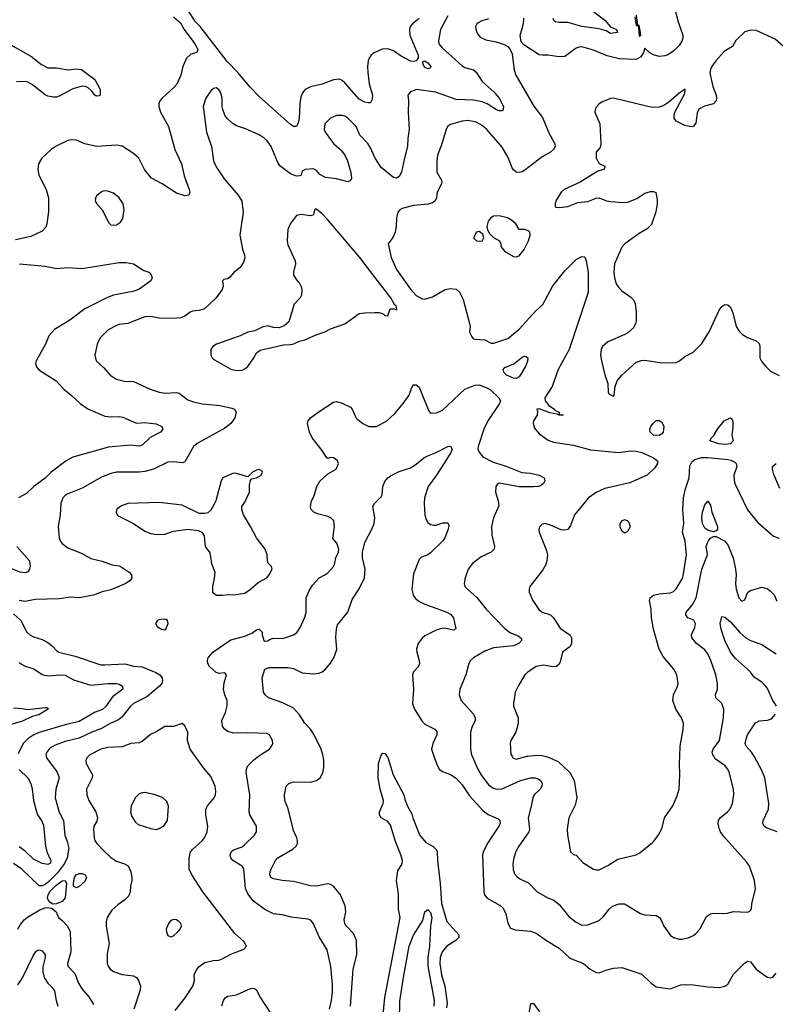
# Model space of a CAD drawing. Header units: inches. Extents: x 1305375 to 1407406, y 744550 to 841633.
# Tile 107 of 256: x 1347513 to 1352804, y 788263 to 795159. Entities that reach past the tile are written whole.
import ezdxf

# ---------------------------------------------------------------- set-up
doc = ezdxf.new("R2010")
doc.units = ezdxf.units.IN
doc.header["$MEASUREMENT"] = 0
for name, color, linetype in [('B3748', 7, 'Continuous'), ('B3749', 7, 'Continuous'), ('B3758', 7, 'Continuous'), ('B3759', 7, 'Continuous')]:
    doc.layers.add(name, color=color, linetype=linetype)

msp = doc.modelspace()

# ---------------------------------------------------------------- linework, layer by layer
at = {"layer": 'B3748', "color": 5}
for points, elevation in [([(1347698.4, 790000), (1347700.3, 789990), (1347775.5, 789890), (1347789.1, 789850), (1347765.4, 789770), (1347761.6, 789710), (1347789.3, 789609.3), (1347820.4, 789550), (1347827.8, 789447.8), (1347844.4, 789404.4), (1347855.8, 789355.8), (1347844.7, 789290), (1347827.6, 789250), (1347777, 789183), (1347716.7, 789123.3), (1347690, 789101.7), (1347670, 789092.4), (1347650, 789093.3), (1347527.4, 789210), (1347470, 789249)], 1140), ([(1347994, 790000), (1347983.1, 789990), (1347974.9, 789970), (1347977.4, 789950), (1348022, 789870), (1348019.7, 789850), (1347981.5, 789770), (1347984, 789730), (1347998, 789690), (1348045.4, 789610), (1348057.3, 789570), (1348053.4, 789546.6), (1348033, 789510), (1348030.5, 789490), (1348034, 789430), (1348039.5, 789410), (1348052, 789390), (1348099.4, 789339.4), (1348151.7, 789291.7), (1348190, 789265.2), (1348246.7, 789246.7), (1348272.3, 789232.3), (1348290, 789191), (1348298.9, 789150), (1348298.3, 789130), (1348287.6, 789090), (1348285.7, 789050), (1348277.3, 789022.7), (1348250, 788994), (1348201, 788959), (1348158.5, 788921.5), (1348124.6, 788870), (1348118.7, 788841.3), (1348119, 788810), (1348139.5, 788690), (1348124.1, 788615.9), (1348126.2, 788550), (1348133.1, 788530), (1348147.4, 788510), (1348170, 788492.2), (1348230, 788471.7), (1348310, 788463.1), (1348330.2, 788450.2), (1348344.9, 788430), (1348357.6, 788390), (1348357, 788363), (1348311.7, 788230)], 1160), ([(1348600.7, 788219.3), (1348670.6, 788309.4), (1348725.1, 788390), (1348736.1, 788430), (1348733.7, 788470), (1348750, 788504.4), (1348770, 788526.7), (1348810, 788555.8), (1348868, 788570), (1348907.6, 788572.4), (1348930, 788580.5), (1348990, 788613.4), (1349082, 788650), (1349102, 788670), (1349083.2, 788703.2), (1349019.3, 788759.3), (1348794.7, 789050), (1348718.9, 789170), (1348700.5, 789210), (1348700.5, 789290), (1348709.7, 789330), (1348725.1, 789350), (1348792.3, 789410), (1348807.1, 789430), (1348826, 789470), (1348829.8, 789510), (1348816, 789590), (1348816.9, 789630), (1348826.8, 789653.2), (1348873.3, 789710), (1348883, 789730), (1348886.5, 789753.5), (1348881.1, 789790), (1348850, 789859.5), (1348799.5, 789919.5), (1348742.2, 790000)], 1160), ([(1349682, 788230), (1349695.4, 788290), (1349702.9, 788350), (1349703.6, 788403.6), (1349691.6, 788528.4), (1349665.1, 788645.1), (1349610, 788735.6), (1349570, 788827.3), (1349551.3, 788851.3), (1349530, 788858.4), (1349413.2, 788873.2), (1349350, 788890.6), (1349290, 788896.1), (1349230, 788926), (1349148, 788988), (1349110, 789037.4), (1349094.2, 789074.2), (1349082, 789210), (1349070, 789230.7), (1349005.7, 789270), (1348990.9, 789290), (1348986.2, 789310), (1348993, 789330), (1349010, 789344.6), (1349070, 789367), (1349090, 789382.8), (1349154.7, 789445.3), (1349171.1, 789470), (1349171.8, 789511.8), (1349124.7, 789590), (1349118.9, 789610), (1349123.1, 789730), (1349097.7, 789890), (1349100.4, 789910), (1349110, 789932.4), (1349150, 789972.2), (1349185.4, 790000)], 1140), ([(1349829.3, 788250.7), (1349848.5, 788510), (1349873.6, 788610), (1349872.2, 788710), (1349850, 788758.9), (1349800.4, 788810), (1349788.7, 788830), (1349785.5, 788854.5), (1349796.1, 788910), (1349792.2, 788952.2), (1349758.5, 789030), (1349710, 789089.7), (1349690, 789101.7), (1349670, 789105.7), (1349590, 789090.8), (1349550, 789092.3), (1349430, 789122.6), (1349350, 789129.7), (1349290, 789142.9), (1349271.9, 789151.9), (1349263.6, 789170), (1349265.6, 789190), (1349274, 789210), (1349304.7, 789270), (1349319.6, 789290), (1349426, 789350), (1349449.6, 789370), (1349458.3, 789390), (1349459.1, 789410), (1349453.7, 789430), (1349430, 789479.3), (1349393.1, 789633.1), (1349369.7, 789690), (1349367.1, 789730), (1349379.7, 789790), (1349398, 789810), (1349430, 789820.2), (1349550, 789819.2), (1349592, 789830), (1349616.9, 789850), (1349635.3, 789884.7), (1349641.8, 789918.2), (1349642.4, 789970), (1349637.7, 790000)], 1120), ([(1347510, 789907.3), (1347569.2, 789850), (1347590.1, 789810.1), (1347600.2, 789770), (1347608.8, 789690), (1347630.1, 789610), (1347636.8, 789590), (1347664.7, 789550), (1347678.3, 789518.3), (1347692.9, 789370), (1347703.2, 789330), (1347730.2, 789270), (1347727.5, 789252.5), (1347710, 789243.1), (1347670, 789248.7), (1347610, 789278.8), (1347550, 789335), (1347510, 789365)], 1120), ([(1347498.9, 788790), (1347517.4, 788822.6), (1347544.9, 788855.1), (1347566.4, 788873.6), (1347654.9, 788925.1), (1347690, 788938.5), (1347710, 788941.3), (1347736.7, 788936.7), (1347767.3, 788910), (1347784.7, 788870), (1347810, 788851), (1347847.2, 788810), (1347866.7, 788770), (1347870.2, 788630), (1347847, 788550), (1347850.4, 788530), (1347898, 788478), (1347925.2, 788410), (1347949.3, 788369.3), (1347996, 788316), (1348030, 788261.6)], 1140), ([(1347500.4, 788399.6), (1347530, 788443.2), (1347610, 788607.2), (1347630, 788638), (1347650, 788644.6), (1347670, 788638), (1347690.7, 788610.7), (1347691.4, 788590), (1347674.7, 788525.3), (1347674.6, 788490), (1347683.4, 788450), (1347708.7, 788410), (1347741.2, 788381.2), (1347757.5, 788357.5), (1347767, 788290), (1347780.2, 788250)], 1120), ([(1348927.3, 788252.7), (1348939.1, 788290), (1348950.8, 788309.2), (1348970, 788319.6), (1349031.3, 788328.7), (1349130, 788373.8), (1349150, 788376.5), (1349170, 788365.5), (1349195, 788315), (1349274, 788194)], 1140)]:
    msp.add_lwpolyline(points, dxfattribs=dict(at, elevation=elevation))
for points, elevation in [([(1348390, 789747), (1348370, 789745.2), (1348350, 789736.7), (1348320.8, 789710), (1348294.2, 789650), (1348289.1, 789609.1), (1348297.7, 789577.7), (1348320.7, 789540.7), (1348342.4, 789522.4), (1348430, 789494.6), (1348470, 789488.4), (1348490, 789493.4), (1348525.1, 789514.9), (1348547, 789550), (1348554, 789650), (1348543.3, 789683.3), (1348511.6, 789711.6), (1348453.5, 789733.5)], 1180), ([(1347910, 789078.9), (1347889.8, 789089.8), (1347888.5, 789111.5), (1347896.3, 789150), (1347909.3, 789170), (1347930, 789179.6), (1347950, 789179.6), (1347970.3, 789170), (1347980.3, 789150), (1347970, 789122.4), (1347930, 789087.4)], 1140), ([(1347744.5, 788964.5), (1347719.8, 788979.8), (1347707.5, 789007.5), (1347712.1, 789030), (1347725.3, 789054.7), (1347765.3, 789094.7), (1347810, 789127.9), (1347831.1, 789131.1), (1347841.3, 789110), (1347830.2, 789009.8), (1347810, 788984.2), (1347770, 788967)], 1140), ([(1348590, 788857), (1348570, 788849.2), (1348554, 788830), (1348539.1, 788790), (1348540.7, 788770), (1348550, 788744.7), (1348570, 788736), (1348590, 788742.8), (1348621.2, 788770), (1348637.2, 788790), (1348645.2, 788810), (1348641.2, 788830), (1348630, 788841.2), (1348610, 788854.5)], 1180)]:
    msp.add_lwpolyline(points, close=True, dxfattribs=dict(at, elevation=elevation))
at = {"layer": 'B3749', "color": 5}
for points, elevation in [([(1350000, 794928.9), (1349990, 794924.4), (1349973.4, 794910), (1349960.6, 794890), (1349953.5, 794870), (1349948.6, 794830), (1349949.3, 794790), (1349960.2, 794710), (1349982.6, 794630), (1349980.9, 794599.1), (1349970, 794577.2), (1349950, 794575.6), (1349930, 794580.4), (1349890, 794602.4), (1349790, 794716.1), (1349770, 794733.3), (1349750, 794742), (1349710, 794737.6), (1349630, 794707.8), (1349550, 794688.7), (1349512.4, 794670), (1349492.7, 794647.3), (1349481.7, 794618.3), (1349473.5, 794570), (1349470, 794464), (1349460.7, 794430), (1349450, 794411.5), (1349430, 794411), (1349410, 794425.2), (1349190, 794619.9), (1349126.3, 794686.3), (1349040.6, 794790), (1348966.6, 794866.6), (1348775.7, 795110), (1348743, 795143), (1348690, 795227.4)], 1120), ([(1348590, 795179.6), (1348637.8, 795137.8), (1348664.8, 795090), (1348739.9, 794990), (1348760.9, 794950), (1348753.7, 794930), (1348710, 794917.2), (1348679.6, 794890), (1348655.8, 794830), (1348641.8, 794770), (1348612.5, 794707.5), (1348594.7, 794685.3), (1348510.2, 794609.8), (1348494, 794590), (1348487.4, 794570), (1348487.6, 794550), (1348499.6, 794510), (1348553.6, 794410), (1348598.5, 794250), (1348645.2, 794150), (1348665.2, 794065.2), (1348699.3, 793970), (1348704, 793950), (1348698, 793930), (1348670, 793926), (1348610, 793944.8), (1348509.4, 794010), (1348436.2, 794050), (1348386.9, 794110), (1348347.8, 794190), (1348310, 794222.4), (1348230, 794274), (1348190, 794279.8), (1348050, 794271.8), (1347970, 794289.8), (1347910, 794314.8), (1347876.8, 794316.8), (1347850, 794312), (1347768, 794272), (1347734, 794250), (1347668.5, 794190), (1347645.3, 794150), (1347640.3, 794110), (1347646.3, 794070), (1347697.7, 793970), (1347714, 793910), (1347714.7, 793814.7), (1347703.7, 793730), (1347694.7, 793705.3), (1347670, 793678.7), (1347590, 793641.3), (1347482.7, 793617.3)], 1120), ([(1347450, 794982.4), (1347590, 794904.4), (1347665.7, 794845.7), (1347710, 794820.7), (1347770, 794822.1), (1347852.1, 794807.9), (1347910, 794815.6), (1347946, 794810), (1348039.1, 794739.1), (1348076.3, 794670), (1348077.3, 794630), (1348070, 794625.1), (1348050, 794623), (1348038, 794630), (1348018.7, 794658.7), (1347990, 794684.1), (1347971.2, 794691.2), (1347950, 794692.2), (1347885.4, 794674.6), (1347790, 794623.1), (1347770, 794616.9), (1347750, 794616.9), (1347710, 794623.1), (1347690, 794631.6), (1347602.6, 794702.6), (1347570, 794720.8), (1347550, 794725.4), (1347490, 794723.4)], 1080), ([(1350000, 794192.8), (1349970, 794260.7), (1349950, 794291.8), (1349894, 794350), (1349867.6, 794410), (1349810, 794469.6), (1349790, 794482.4), (1349770, 794487.6), (1349730, 794487), (1349690, 794469.4), (1349650.5, 794430), (1349645.7, 794390), (1349652.2, 794370), (1349695.8, 794310), (1349712.4, 794290), (1349764.4, 794244.4), (1349789.4, 794209.4), (1349806.9, 794170), (1349830.3, 794089.7), (1349834.9, 794050), (1349828.6, 794031.4), (1349810, 794023), (1349730, 794044.1), (1349654.3, 794054.3), (1349614.5, 794074.5), (1349590, 794103.7), (1349570, 794115.1), (1349511.6, 794108.4), (1349490, 794098), (1349484.7, 794070), (1349474.9, 794065.1), (1349450, 794063.5), (1349410, 794079.1), (1349334.9, 794134.9), (1349319.1, 794159.1), (1349272.5, 794270), (1349244.8, 794310), (1349224.5, 794330), (1349190, 794353.3), (1349094.7, 794394.7), (1349030, 794416), (1349008.4, 794428.4), (1348965.6, 794465.6), (1348949.7, 794490), (1348934, 794530), (1348929.6, 794550), (1348929.5, 794610), (1348919.5, 794650), (1348910, 794665.2), (1348890, 794681.2), (1348870, 794677.2), (1348850, 794661.2), (1348816.4, 794610), (1348796.4, 794550), (1348820.9, 794370), (1348855.3, 794270), (1348869.1, 794170), (1348888.4, 794128.4), (1348945.3, 794045.3), (1349042.4, 793930), (1349068.9, 793888.9), (1349077.4, 793810), (1349054.6, 793650), (1349072.6, 793552.6), (1349086.4, 793510), (1349088.2, 793490), (1349079.9, 793460.1), (1349056.7, 793423.3), (1349012.3, 793387.7), (1348984.5, 793355.5), (1348970, 793344), (1348941, 793339), (1348932, 793330), (1348937.3, 793290), (1348930.8, 793270), (1348887.3, 793210), (1348806.6, 793133.4), (1348770, 793122.6), (1348722.7, 793117.3), (1348706, 793110), (1348670, 793083), (1348638, 793070), (1348590, 793065.3), (1348490, 793068.6), (1348430, 793079.2), (1348390, 793078.5), (1348270, 793031.1), (1348210, 793023.9), (1348190, 793017.3), (1348132.7, 792987.3), (1348075.8, 792930), (1348054.4, 792885.6), (1348039.5, 792810), (1348048, 792770), (1348101.5, 792721.5), (1348145.5, 792670), (1348190, 792641.3), (1348247.5, 792627.5), (1348310, 792623.7), (1348426.8, 792570), (1348490.2, 792550.2), (1348530, 792544), (1348610, 792548.8), (1348630, 792543.7), (1348690, 792497.6), (1348730, 792481.7), (1348790, 792467.7), (1348915.8, 792455.8), (1348998.3, 792438.3), (1349017.3, 792430), (1349027.7, 792410), (1349019.3, 792370), (1348990.4, 792330), (1348950, 792298), (1348755.5, 792190), (1348730.4, 792170), (1348670, 792062), (1348650, 792055.6), (1348590, 792062.6), (1348550, 792058.9), (1348450.6, 792010), (1348390, 791993.6), (1348350, 791989.9), (1348190.8, 791990.8), (1348150, 791980.7), (1348085.7, 791954.3), (1347950, 791878.8), (1347844.5, 791835.5), (1347830, 791827), (1347814.9, 791810), (1347801.3, 791770), (1347797, 791690), (1347782.4, 791610), (1347788.9, 791530), (1347796, 791510), (1347810, 791490.4), (1347850, 791459.6), (1347950, 791419.6), (1348010, 791384.9), (1348090, 791366.4), (1348161.4, 791341.4), (1348210, 791333.4), (1348230, 791323.1), (1348278.8, 791290), (1348294.8, 791270), (1348298.8, 791250), (1348286.8, 791230), (1348254.8, 791210), (1348150, 791165.7), (1348090, 791152.1), (1348030, 791128.3), (1347930, 791109.8), (1347870, 791115.4), (1347790, 791103.9), (1347621.5, 791098.5), (1347550, 791084.7), (1347510, 791091.3)], 1140), ([(1350000, 793355.3), (1349893.6, 793493.6), (1349670, 793755.9), (1349630, 793799.9), (1349590, 793832.8), (1349587, 793833), (1349576.4, 793823.6), (1349570, 793795.3), (1349564.7, 793790), (1349550, 793786), (1349484.6, 793795.4), (1349451.9, 793788.1), (1349408.7, 793731.3), (1349390.5, 793690), (1349386.4, 793610), (1349390, 793582), (1349440.5, 793470), (1349443, 793450), (1349430.6, 793390), (1349430.7, 793370), (1349450, 793336), (1349474, 793310), (1349484, 793290), (1349487.3, 793270), (1349485.5, 793230), (1349476.3, 793210), (1349434.2, 793165.8), (1349397.1, 793042.9), (1349364.5, 793015.5), (1349330, 793001.2), (1349290, 793002.7), (1349250, 793015.1), (1349210, 793006), (1349159.5, 792980.5), (1349110, 792969.5), (1349055.8, 792944.2), (1348890, 792885.6), (1348864.9, 792870), (1348850.5, 792850), (1348850.5, 792810), (1348860.5, 792790), (1348876.2, 792776.2), (1348990, 792712), (1349030, 792701.1), (1349070, 792703.7), (1349090, 792712.7), (1349109.8, 792730.2), (1349151.8, 792790), (1349170, 792826), (1349196.6, 792843.4), (1349359.3, 792880.7), (1349410, 792883), (1349431.7, 792888.3), (1349472.1, 792907.9), (1349510, 792917.3), (1349587.5, 792952.5), (1349650, 792973), (1349690, 792994.4), (1349790, 793028.8), (1349890, 793100.2), (1349930, 793106.9), (1350000, 793108.3)], 1160), ([(1347512, 793450), (1347690, 793432.7), (1347770, 793416.9), (1347850, 793422.8), (1347950, 793416.9), (1348210, 793457.5), (1348258.6, 793458.6), (1348310.7, 793450), (1348383.1, 793403.1), (1348416, 793390), (1348432.8, 793372.8), (1348440.7, 793350), (1348430.7, 793330), (1348347.7, 793270), (1348305.2, 793254.8), (1348170, 793230.6), (1348126.9, 793213.1), (1347970, 793133.8), (1347864.9, 793055.1), (1347756.4, 792990), (1347716.5, 792943.5), (1347694.4, 792885.6), (1347628, 792770), (1347623, 792750), (1347628, 792730), (1347646.1, 792706.1), (1347769, 792629), (1347822, 792570), (1347873.7, 792530), (1347937.1, 792470), (1347990, 792432.7), (1348110, 792381.8), (1348150, 792377.4), (1348210, 792379.8), (1348234, 792374), (1348330, 792333.8), (1348390, 792338.8), (1348468.2, 792328.2), (1348507.3, 792310), (1348514.8, 792290), (1348499.1, 792270), (1348426.5, 792233.5), (1348370, 792178.3), (1348350, 792172.7), (1348290, 792179), (1348134.1, 792165.9), (1347885.3, 792094.7), (1347838.4, 792070), (1347732.9, 791990), (1347691.1, 791948.9), (1347611.2, 791890), (1347559.4, 791840.6), (1347504.4, 791810)], 1120), ([(1349185.4, 790000), (1349204.8, 790015.2), (1349260.9, 790050), (1349281.2, 790078.8), (1349284.5, 790090), (1349282, 790110), (1349262.7, 790150), (1349240.1, 790160.1), (1349110, 790163.9), (1349010, 790161.1), (1348970, 790173.5), (1348946.3, 790190), (1348932.6, 790210), (1348927.3, 790250), (1348953.3, 790306.7), (1348965.8, 790354.2), (1348964.9, 790390), (1348948.7, 790430), (1348939.9, 790470), (1348944.9, 790515.1), (1348960.7, 790570), (1348950, 790583.7), (1348910, 790579.6), (1348887.7, 790587.7), (1348842.7, 790630), (1348829.7, 790649.7), (1348827.8, 790670), (1348832.3, 790690), (1348864.5, 790730), (1348990, 790814.9), (1349090, 790841.6), (1349138.3, 790861.7), (1349170, 790884.7), (1349190, 790891.3), (1349211.3, 790870), (1349211.3, 790850), (1349222, 790810), (1349230, 790806), (1349250, 790807.7), (1349262, 790818), (1349290, 790827), (1349350, 790825.8), (1349369, 790830), (1349429.3, 790850), (1349441.6, 790858.4), (1349455.1, 790870), (1349477.3, 790902.7), (1349510, 790973.4), (1349518.5, 791010), (1349518.4, 791110), (1349540.2, 791159.8), (1349562.6, 791197.4), (1349609.6, 791250), (1349650, 791270.3), (1349670, 791286), (1349710, 791328.7), (1349717.3, 791342.7), (1349726.2, 791390), (1349744, 791430), (1349746.6, 791450), (1349732.7, 791492.7), (1349705.8, 791525.8), (1349716.3, 791610), (1349712, 791650), (1349692, 791670), (1349670, 791680.5), (1349598.5, 791698.5), (1349572.7, 791710), (1349551.8, 791730), (1349548.4, 791750), (1349555.8, 791790), (1349575.5, 791824.5), (1349594.2, 791890), (1349613.3, 791926.7), (1349670, 791979.1), (1349729, 792010), (1349744.5, 792050), (1349738.4, 792070), (1349713.2, 792090), (1349688.2, 792091.8), (1349670, 792086), (1349664, 792090), (1349630, 792142.7), (1349560.5, 792230), (1349542, 792270), (1349528, 792330), (1349533.3, 792350), (1349549.6, 792370), (1349610, 792415.8), (1349710, 792479.1), (1349730, 792484.9), (1349770, 792473), (1349830, 792444.9), (1349841.6, 792430), (1349868.2, 792368.2), (1349915.5, 792330), (1349958, 792310), (1350000, 792310.2)], 1140), ([(1349637.7, 790000), (1349636.1, 790010), (1349622.7, 790050), (1349574.7, 790150), (1349549.8, 790189.8), (1349510, 790231.5), (1349472, 790290), (1349430, 790336.8), (1349355, 790375), (1349255.6, 790410), (1349231.6, 790430), (1349220.7, 790450), (1349209.4, 790550), (1349229.8, 790610.2), (1349257.1, 790622.9), (1349390, 790622.6), (1349430, 790614.6), (1349490, 790584.4), (1349570, 790576.9), (1349610, 790582.6), (1349630, 790590.4), (1349650, 790606.4), (1349688, 790652), (1349712, 790690), (1349732.4, 790747.6), (1349726.4, 790833.6), (1349730.7, 790890), (1349738.7, 790921.3), (1349809.8, 791010), (1349841.4, 791098.6), (1349890, 791173.7), (1349927.5, 791250), (1349931.1, 791310), (1349913.5, 791390), (1349912.2, 791430), (1349930, 791496.9), (1349979.5, 791590), (1349995.4, 791630), (1349998.6, 791670), (1349985.4, 791750), (1349996.2, 791770), (1350000, 791773.7)], 1120), ([(1347492.2, 791470), (1347580.3, 791370), (1347585.8, 791330), (1347581.3, 791310), (1347570, 791291.5), (1347550, 791285.2), (1347514, 791290), (1347350, 791357.2)], 1120), ([(1347470, 790998.8), (1347520.5, 790950), (1347562.6, 790870), (1347583.1, 790850), (1347610, 790836.5), (1347670, 790817.4), (1347710, 790796.9), (1347744.4, 790770), (1347770, 790740.5), (1347786.8, 790730), (1347902.1, 790702.1), (1348081.6, 790641.6), (1348110, 790639.4), (1348250, 790647), (1348312.2, 790632.2), (1348370, 790626.3), (1348466.2, 790586.2), (1348494, 790570), (1348511.4, 790550), (1348513.6, 790530), (1348508.9, 790510), (1348491.8, 790490), (1348402.6, 790417.4), (1348310, 790369.8), (1348287.9, 790350), (1348227.1, 790272.9), (1348205.1, 790254.9), (1348146.3, 790230), (1348085.5, 790194.5), (1348018.9, 790170), (1347930, 790127.3), (1347830, 790104.3), (1347761.2, 790078.8), (1347724.2, 790055.8), (1347702.6, 790030), (1347696.5, 790010), (1347698.4, 790000)], 1140), ([(1347510, 790655.9), (1347530, 790642.2), (1347550, 790631.3), (1347612.8, 790612.8), (1347670, 790573.2), (1347687.3, 790567.3), (1347724, 790564), (1347790, 790570.6), (1347830, 790568), (1347890, 790535.7), (1348010, 790498.9), (1348130, 790509.6), (1348189.5, 790509.5), (1348210, 790505.6), (1348233.4, 790490), (1348234, 790470), (1348162.6, 790417.4), (1348113.7, 790346.3), (1348092, 790328), (1348041.6, 790310), (1347930, 790244.5), (1347830, 790220.6), (1347650, 790166.2), (1347610.8, 790149.2), (1347570, 790123.2), (1347537.4, 790090), (1347502.4, 790017.6)], 1120), ([(1347470, 790340.1), (1347530, 790335.6), (1347570, 790327.2), (1347690, 790342.2), (1347702, 790342), (1347710, 790336), (1347711.1, 790330), (1347647.6, 790290), (1347600.9, 790279.1), (1347533.3, 790246.7), (1347410, 790211.1)], 1080), ([(1348742.2, 790000), (1348706.6, 790050), (1348687.8, 790110), (1348689.5, 790170), (1348670, 790214), (1348650, 790229.2), (1348590.3, 790209.7), (1348530, 790209.6), (1348469.2, 790170.8), (1348428.4, 790151.6), (1348370, 790104.7), (1348350, 790093.7), (1348290, 790089.8), (1348230, 790067.1), (1348130, 790061.6), (1348081.6, 790050), (1348004.9, 790010), (1347994, 790000)], 1160)]:
    msp.add_lwpolyline(points, dxfattribs=dict(at, elevation=elevation))
for points, elevation in [([(1348110, 793960.9), (1348090, 793956), (1348052.7, 793927.3), (1348044, 793910), (1348042, 793890), (1348053, 793870), (1348090, 793827.7), (1348136.2, 793736.2), (1348150, 793723), (1348170, 793719.1), (1348190, 793723), (1348218.3, 793741.7), (1348234.3, 793765.7), (1348244.7, 793830), (1348236.3, 793870), (1348210, 793912), (1348170, 793944.5), (1348130, 793958)], 1140), ([(1349190, 792008.7), (1349170, 792004), (1349142, 791990), (1349110, 791958), (1349030, 791981.1), (1349010, 791981.7), (1348936.3, 791950), (1348922.6, 791930), (1348885.7, 791790), (1348875.1, 791764.9), (1348850, 791724.5), (1348830, 791705.1), (1348810, 791699.5), (1348770, 791700.9), (1348650, 791758.9), (1348490, 791777.2), (1348270, 791771.1), (1348225.4, 791754.6), (1348194, 791730), (1348187.3, 791710), (1348194.8, 791690), (1348203.4, 791683.4), (1348310.3, 791630.3), (1348390, 791577.1), (1348430, 791559.3), (1348470, 791553), (1348530, 791554.8), (1348590, 791576), (1348690.4, 791590.4), (1348761.6, 791581.6), (1348788.5, 791568.5), (1348803.7, 791543.7), (1348810.8, 791470), (1348844.9, 791424.9), (1348855.5, 791350), (1348879.3, 791290), (1348875.6, 791244.4), (1348863, 791190), (1348862.8, 791150), (1348890, 791127.3), (1348930, 791127.7), (1348970, 791132.7), (1349010, 791130.5), (1349090, 791141.7), (1349130, 791169.4), (1349183.6, 791216.4), (1349242.4, 791250), (1349260.3, 791270), (1349279.7, 791310), (1349277, 791330), (1349253.1, 791353.1), (1349247.1, 791367.1), (1349245.1, 791410), (1349231.3, 791450), (1349170, 791529.2), (1349129.6, 791610), (1349079.3, 791690), (1349068.7, 791730), (1349068.7, 791750), (1349090, 791778.8), (1349120.7, 791850), (1349121.5, 791898.5), (1349128.4, 791931.6), (1349136.4, 791943.6), (1349170, 791951.3), (1349204, 791970), (1349211.8, 791990), (1349210, 791998)], 1160), ([(1348519.3, 790959.3), (1348490, 790956), (1348478, 790950), (1348462.8, 790930), (1348476, 790910), (1348504.7, 790890), (1348530, 790886.8), (1348535.3, 790890), (1348553.2, 790930), (1348548, 790950), (1348537.2, 790957.2)], 1160)]:
    msp.add_lwpolyline(points, close=True, dxfattribs=dict(at, elevation=elevation))
at = {"layer": 'B3758', "color": 5}
for points, elevation in [([(1350045.6, 788070), (1350070.4, 788310), (1350175.9, 788870), (1350165.3, 788930), (1350166.3, 789033.7), (1350151.2, 789130), (1350161.4, 789198.6), (1350190, 789247.7), (1350192.9, 789270), (1350182.5, 789310), (1350143.9, 789403.9), (1350110, 789517.2), (1350090, 789543.4), (1350043.6, 789570), (1350031.2, 789590), (1350031, 789610), (1350058.5, 789670), (1350059.1, 789690), (1350036.8, 789770), (1350023.5, 789850), (1350024.5, 789950), (1350042.2, 790000)], 1080), ([(1350083.4, 790000), (1350090, 789990.7), (1350128.5, 789870), (1350203.1, 789730), (1350210, 789698), (1350230, 789646.8), (1350258, 789598), (1350264.6, 789570), (1350311.7, 789450), (1350356.4, 789396.4), (1350407.4, 789367.4), (1350430, 789348), (1350436.5, 789330), (1350437.2, 789270), (1350457.3, 789110), (1350465.4, 788970), (1350502.5, 788842.5), (1350586.7, 788750), (1350587.7, 788730), (1350566.3, 788710), (1350504.3, 788670), (1350470, 788630.8), (1350455.8, 788590), (1350454.1, 788550), (1350467, 788470), (1350489.6, 788390), (1350505.6, 788270), (1350501.1, 788238.9)], 1080), ([(1350413.4, 790000), (1350430.3, 789950), (1350450.2, 789910.2), (1350472.8, 789892.8), (1350530, 789873.1), (1350570, 789847.6), (1350610, 789801.2), (1350662, 789722), (1350758.6, 789618.6), (1350793.1, 789593.1), (1350862.7, 789562.7), (1350874, 789550), (1350876.2, 789530), (1350868.4, 789510), (1350790, 789392.8), (1350758.8, 789330), (1350753.2, 789310), (1350761.6, 789050), (1350766.2, 789030), (1350786.8, 789006.8), (1350876, 788956), (1350897.1, 788937.1), (1350916.7, 788896.7), (1350931.1, 788831.1), (1350950, 788797.1), (1350983.6, 788783.6), (1351090, 788774.7), (1351130, 788760.8), (1351202, 788710), (1351290, 788656.1), (1351365.5, 788585.5), (1351461, 788550), (1351508.3, 788508.3), (1351550, 788486), (1351570, 788482.4), (1351617.6, 788502.4), (1351670, 788517.2), (1351730, 788520.7), (1351870, 788473.4), (1351933.4, 788410), (1351970, 788386.5), (1352067.8, 788372.2), (1352141.5, 788398.5), (1352177.6, 788402.4), (1352230, 788400.3), (1352330, 788384.4), (1352410, 788380.3), (1352449.7, 788390.3), (1352470, 788404.9), (1352510, 788473), (1352585.1, 788550), (1352610, 788564.9), (1352630, 788561.3), (1352669.2, 788509.2), (1352730, 788463.7), (1352750, 788452.2), (1352770, 788448.4), (1352786.3, 788453.7), (1352810, 788482)], 1120), ([(1350681.8, 790000), (1350721.3, 789910), (1350746.6, 789866.6), (1350798, 789798), (1350830, 789776), (1350850.3, 789770.3), (1350890, 789772.6), (1351018.7, 789830), (1351090.1, 789850.1), (1351121, 789850), (1351142.1, 789842.1), (1351158.9, 789830), (1351170.2, 789810), (1351167.9, 789790), (1351156.9, 789770), (1351115.3, 789730), (1351104.6, 789710), (1351094.9, 789650), (1351072.3, 789570), (1351082.3, 789490), (1351078.9, 789470), (1351007.9, 789370), (1350987.8, 789332.2), (1350972.4, 789290), (1350966, 789250), (1350967.8, 789207.8), (1350977.2, 789177.2), (1350995.8, 789155.8), (1351019.6, 789139.6), (1351074.7, 789114.7), (1351137, 789050), (1351210, 789009.2), (1351253.5, 788993.5), (1351290, 788961.6), (1351358.8, 788878.8), (1351410, 788839.5), (1351450, 788818), (1351490, 788820.2), (1351570, 788849.1), (1351601, 788879), (1351639.7, 788930), (1351662.9, 788950), (1351710, 788967), (1351746.9, 788966.9), (1351858.9, 788898.9), (1351890, 788890.3), (1351970, 788886), (1351992.4, 788870), (1352007.7, 788847.7), (1352023.1, 788810), (1352070, 788744.9), (1352090.3, 788730.3), (1352130, 788719.5), (1352150, 788718.7), (1352192.5, 788727.5), (1352230, 788744.9), (1352250, 788760.4), (1352275.6, 788790), (1352322.9, 788877.1), (1352350, 788897.6), (1352370, 788902), (1352460.2, 788899.8), (1352510, 788913.4), (1352610, 788908), (1352624.5, 788915.5), (1352636, 788930), (1352639.5, 788970), (1352664.5, 789070), (1352657.6, 789130), (1352622, 789230), (1352600.8, 789260.8), (1352440.6, 789440.6), (1352420.5, 789470), (1352410, 789495.3), (1352404.2, 789530), (1352405.6, 789550), (1352418, 789570), (1352469.5, 789610), (1352488.3, 789631.7), (1352504.2, 789670), (1352514, 789730), (1352511.1, 789770), (1352481.1, 789890), (1352471.1, 789910), (1352452.6, 789932.6), (1352383.2, 789983.2), (1352372.2, 790000)], 1140), ([(1350960.4, 790000), (1350966.8, 789990), (1350990, 789980.4), (1351064.9, 790000)], 1160), ([(1351189.9, 790000), (1351214, 789994), (1351282.9, 789962.9), (1351365.4, 789885.4), (1351394.6, 789830), (1351412.7, 789710), (1351403.1, 789656.9), (1351357.6, 789570), (1351346.7, 789490), (1351348.5, 789450), (1351370, 789332), (1351390, 789313.4), (1351410, 789308), (1351455.8, 789255.8), (1351530, 789210.6), (1351550, 789204.9), (1351570, 789205.5), (1351630, 789234.4), (1351700.4, 789279.6), (1351830, 789310.6), (1351855.1, 789324.9), (1351943.3, 789396.7), (1351963.3, 789416.7), (1351986, 789450), (1352010, 789492), (1352026.6, 789570), (1352086.6, 789653.4), (1352117.2, 789722.8), (1352129.5, 789770), (1352135.6, 789870), (1352133, 789950), (1352134.8, 790000)], 1160), ([(1352816.2, 789470), (1352738.8, 789498.8), (1352724.4, 789510), (1352720, 789520), (1352716.8, 789530), (1352719.4, 789550), (1352755, 789630), (1352758.2, 789670), (1352729.2, 789849.2), (1352710, 789901.6), (1352657.1, 789997.1), (1352655.3, 790000)], 1120), ([(1350171, 788149), (1350175.4, 788284.6), (1350199.3, 788450), (1350240.2, 788670), (1350270, 788746.7), (1350334.5, 788850), (1350350, 788910.8), (1350370, 788926), (1350390, 788906.4), (1350397.4, 788870), (1350389.3, 788810), (1350381.9, 788670), (1350370.1, 788589.9), (1350371.3, 788531.3), (1350414.5, 788290), (1350411.4, 788250)], 1060), ([(1351078.2, 788190), (1351091.9, 788268.1), (1351110, 788268.5), (1351152.9, 788210)], 1080)]:
    msp.add_lwpolyline(points, dxfattribs=dict(at, elevation=elevation))
at = {"layer": 'B3759', "color": 5}
for points, elevation in [([(1352043, 795450), (1352123.9, 795143.9), (1352156.8, 795050), (1352157.1, 795030), (1352150, 795007.7), (1352130, 794978.8), (1352090, 794937.7), (1352050, 794911.6), (1352030, 794905.2), (1351990, 794902), (1351950, 794911.7), (1351926, 794926), (1351890, 794959.3), (1351881.2, 794930), (1351861.7, 794898.3), (1351830, 794878.8), (1351710, 794884.5), (1351625.5, 794905.5), (1351530, 794946), (1351450, 794967.6), (1351430, 794966.2), (1351410, 794958.2), (1351330, 794901.7), (1351290, 794899.4), (1351210.3, 794909.7), (1351170, 794909.6), (1351150, 794912), (1351041.7, 794981.7), (1351023.8, 795003.8), (1351016.3, 795050), (1351036.9, 795110), (1351042.6, 795150), (1351042.4, 795170)], 1160), ([(1351459.5, 795270), (1351610, 795154.3), (1351648.5, 795108.5), (1351690.7, 795090), (1351698, 795070), (1351650, 795060.9), (1351620.1, 795080.1), (1351570, 795094.4), (1351449.2, 795110.8), (1351350, 795138), (1351290, 795139.3), (1351264.7, 795144.7), (1351253.3, 795153.3), (1351247, 795167)], 1140), ([(1350510, 795186.2), (1350458.6, 795090), (1350444.5, 795010), (1350448.3, 794990), (1350470, 794962.6), (1350610, 794836.1), (1350630, 794824.4), (1350690, 794807.6), (1350710, 794790.3), (1350750, 794725.5), (1350834.3, 794650), (1350869.1, 794610), (1350899.5, 794550), (1350899.1, 794530), (1350890, 794520.9), (1350870, 794521.3), (1350852.3, 794527.7), (1350786, 794570), (1350750, 794584.1), (1350690, 794595.8), (1350570, 794599.9), (1350424, 794650), (1350290.4, 794669.6), (1350250, 794654.5), (1350230.5, 794629.5), (1350236, 794590), (1350232.6, 794510), (1350239.2, 794390), (1350230.2, 794330), (1350228.1, 794270), (1350206.7, 794190), (1350187.2, 794090), (1350170, 794059.6), (1350150, 794049.8), (1350130, 794053.7), (1350043.6, 794123.6), (1350001.2, 794190), (1350000, 794192.8)], 1140), ([(1350310, 795166.8), (1350262.3, 795130), (1350247.3, 795110), (1350241.8, 795090), (1350245, 795050), (1350304, 794910), (1350303.7, 794890), (1350288.3, 794871.7), (1350273.5, 794866.5), (1350250, 794867.9), (1350183.4, 794903.4), (1350130, 794940.6), (1350090, 794953.9), (1350050, 794951.3), (1350000, 794928.9)], 1120), ([(1350794.2, 795165.8), (1350748.8, 795151.2), (1350722.8, 795137.2), (1350713.4, 795130), (1350704.4, 795110), (1350706.7, 795090), (1350719.4, 795059.4), (1350737.5, 795037.5), (1350777.1, 795017.1), (1350850, 795004.4), (1350905.7, 794985.7), (1350930.4, 794970.4), (1350948, 794950), (1350960.4, 794920.4), (1350975.1, 794804.9), (1350986.5, 794770), (1351113.4, 794553.4), (1351173.5, 794473.5), (1351214.3, 794370), (1351259.5, 794290), (1351261.3, 794270), (1351250.4, 794250), (1351228.4, 794230), (1351170, 794197.2), (1351050, 794105.1), (1351030, 794092.8), (1351010, 794088.2), (1350990, 794091.3), (1350970, 794108), (1350961.5, 794121.5), (1350933, 794193), (1350890, 794265.7), (1350782.6, 794390), (1350750, 794418.3), (1350710, 794442), (1350650, 794453.3), (1350610, 794448.5), (1350530, 794425.6), (1350508, 794410), (1350498, 794390), (1350463.8, 794276.2), (1350437.7, 794210), (1350432.5, 794167.5), (1350434.4, 794090), (1350467.6, 794030), (1350467.4, 794010), (1350435.5, 793950), (1350430.7, 793910), (1350422.8, 793890), (1350403.1, 793876.9), (1350373.1, 793866.9), (1350270, 793856.9), (1350190, 793835.6), (1350173.7, 793826.3), (1350160.5, 793810), (1350150.4, 793770), (1350148.9, 793710), (1350142, 793670), (1350126.6, 793633.4), (1350092.4, 793590), (1350113.5, 793493.5), (1350151.1, 793410), (1350250, 793272.5), (1350290, 793228.2), (1350330, 793202.8), (1350350, 793201.1), (1350403.1, 793216.9), (1350491.1, 793268.9), (1350530, 793276.4), (1350570, 793270.4), (1350592.4, 793250), (1350618.2, 793198.2), (1350663.1, 793030), (1350666.4, 793010), (1350662.8, 792970), (1350678, 792938), (1350687.1, 792927.1), (1350700.5, 792920.5), (1350770, 792916.4), (1350813, 792893), (1350833.7, 792893.7), (1350930, 792926.7), (1351010, 792990.3), (1351123.5, 793116.5), (1351175, 793165), (1351245.6, 793294.4), (1351330, 793400.4), (1351410, 793479.3), (1351450, 793500.5), (1351470, 793497.3), (1351480.3, 793470), (1351492.1, 793390), (1351492.7, 793247.3), (1351359.5, 792850), (1351282.7, 792710), (1351241.3, 792590), (1351188.8, 792510), (1351191.8, 792490), (1351217.2, 792457.2), (1351257.1, 792430), (1351262, 792422), (1351290.5, 792410), (1351291.1, 792391.1), (1351305.6, 792394.4), (1351318, 792390), (1351289.6, 792389.6), (1351277.2, 792397.2), (1351225.8, 792405.8), (1351150, 792432.3), (1351134, 792430), (1351138, 792418), (1351136, 792390), (1351110.6, 792350), (1351108.2, 792331.8), (1351117.5, 792297.5), (1351150, 792258.8), (1351213.3, 792213.3), (1351250, 792199.5), (1351390, 792178), (1351510, 792147.4), (1351708.2, 792128.2), (1351790, 792139.7), (1351830, 792136.6), (1351870, 792126.7), (1351910.3, 792110), (1351950.4, 792090), (1351978.4, 792070), (1351979.3, 792050), (1351959.6, 792020.4), (1351907.3, 791970), (1351785.2, 791914.8), (1351610, 791876.2), (1351550, 791847.2), (1351495.2, 791810), (1351398.3, 791690), (1351370, 791617.2), (1351350, 791589.5), (1351330, 791582.9), (1351304.9, 791584.9), (1351230, 791619.6), (1351190.7, 791629.3), (1351170, 791625.2), (1351154.8, 791610), (1351147.3, 791590), (1351150.7, 791570), (1351201.7, 791441.7), (1351208.4, 791410), (1351204.9, 791370), (1351196.7, 791343.3), (1351175.1, 791304.9), (1351085.5, 791190), (1351079.1, 791170), (1351080.5, 791150), (1351106, 791090), (1351146.9, 791026.9), (1351170, 791008.7), (1351230.4, 790990), (1351250, 790970.4), (1351297.3, 790897.3), (1351368.2, 790848.2), (1351377.3, 790830), (1351377.3, 790790), (1351367, 790770), (1351314.3, 790730), (1351297.8, 790662.2), (1351290, 790646), (1351272.4, 790630), (1351245.9, 790625.9), (1351182.7, 790637.3), (1351130, 790627.8), (1351070.6, 790590), (1351050.5, 790570), (1351004.4, 790495.6), (1350981.3, 790450), (1350970.4, 790370), (1350970.4, 790350), (1351002.6, 790270), (1351004.2, 790230), (1350987, 790170), (1350952.4, 790110), (1350947.3, 790092.7), (1350952.4, 790012.4), (1350960.4, 790000)], 1160), ([(1351819, 795179), (1351830, 795118.8), (1351839.8, 795119.8), (1351844.5, 795104.5), (1351850, 795044.4), (1351861.2, 795050), (1351858.9, 795070), (1351850, 795119), (1351840.2, 795120.2), (1351831.6, 795190)], 1160), ([(1352861.1, 794970), (1352803.3, 795023.3), (1352670, 795082), (1352630, 795086), (1352590, 795074.6), (1352527.5, 795012.5), (1352503.9, 794970), (1352445.2, 794934.8), (1352386.8, 794870), (1352358.6, 794830), (1352348.9, 794810), (1352345.1, 794785.1), (1352366.3, 794690), (1352388.9, 794630), (1352392.9, 794610), (1352390.3, 794590), (1352371.3, 794568.7), (1352307, 794553), (1352269, 794531), (1352257, 794503), (1352246.6, 794433.4), (1352228.9, 794411.1), (1352210, 794408.5), (1352170, 794417.3), (1352110, 794448.5), (1352095.3, 794470), (1352094.4, 794490), (1352099.4, 794510), (1352170, 794642), (1352173.1, 794673.1), (1352130, 794643.5), (1352059.2, 794580.8), (1352022.3, 794557.7), (1351990, 794546.9), (1351950, 794544.1), (1351910.9, 794550.9), (1351670, 794608.7), (1351650, 794606.9), (1351590, 794582), (1351570, 794569.8), (1351551.4, 794548.6), (1351542, 794530), (1351539.3, 794510), (1351574.7, 794430), (1351582.8, 794290), (1351576.3, 794263.7), (1351549.1, 794230), (1351548.9, 794188.9), (1351570, 794152), (1351610, 794134), (1351610, 794126), (1351602, 794110), (1351561.1, 794098.9), (1351438.3, 794021.7), (1351326, 793970), (1351304, 793950), (1351266.8, 793890), (1351261, 793870), (1351262, 793850), (1351270, 793844.7), (1351290, 793842.8), (1351350, 793851), (1351421.6, 793878.4), (1351490, 793886), (1351550, 793907.7), (1351570, 793910.7), (1351622, 793890), (1351650, 793884.9), (1351738.3, 793878.3), (1351770, 793880.3), (1351834, 793906), (1351890, 793944), (1351930, 793954.9), (1351950, 793955.5), (1351967.9, 793947.9), (1351976.2, 793896.2), (1351976.5, 793870), (1351967.1, 793812.9), (1351936.5, 793723.5), (1351906.1, 793693.9), (1351850, 793661.1), (1351750, 793589.6), (1351730, 793566.6), (1351676.9, 793450), (1351672.1, 793390), (1351676.5, 793350), (1351689.2, 793310), (1351704.8, 793284.8), (1351730, 793259.1), (1351790, 793217.4), (1351810, 793197.1), (1351821.5, 793170), (1351830.1, 793109.9), (1351829.1, 793050), (1351825.2, 793030), (1351810, 792999.6), (1351770, 792965.1), (1351750, 792953.6), (1351630, 792903.6), (1351593, 792870), (1351583.8, 792850), (1351580.5, 792810), (1351586, 792770), (1351610, 792672), (1351631.3, 792610), (1351634, 792550), (1351638, 792538), (1351670, 792522), (1351675.3, 792530), (1351682, 792590), (1351697.2, 792630), (1351729.7, 792670.3), (1351830, 792761.3), (1351867.2, 792772.8), (1351890, 792774.6), (1352010, 792756), (1352110, 792758.4), (1352133.2, 792770), (1352170, 792798.8), (1352229.5, 792830.5), (1352289.5, 792890), (1352342.6, 792977.4), (1352410, 793124), (1352430, 793150.6), (1352450, 793164), (1352470, 793162.8), (1352490, 793144.7), (1352506.4, 793106.4), (1352530.4, 793010), (1352550, 792977.3), (1352574.2, 792954.2), (1352610, 792933.4), (1352670.5, 792910.5), (1352690.6, 792890.6), (1352694.8, 792870), (1352696.3, 792790), (1352710, 792762.8), (1352737.3, 792730), (1352770, 792697.3), (1352830, 792667.3)], 1180), ([(1350000, 793108.3), (1350028.9, 793108.9), (1350057.6, 793097.6), (1350070, 793087.7), (1350090, 793084.7), (1350107.2, 793132.8), (1350133.7, 793133.7), (1350153.6, 793126.4), (1350151.9, 793150), (1350140.4, 793160.4), (1350111.7, 793210), (1350000, 793355.3)], 1160), ([(1350000, 792310.2), (1350010, 792310.3), (1350084.5, 792350), (1350138.6, 792401.4), (1350197.6, 792470), (1350240.9, 792530), (1350257.5, 792582.5), (1350270, 792601), (1350290, 792601), (1350310, 792584.7), (1350377.6, 792417.6), (1350390, 792403), (1350430, 792404.9), (1350470, 792422.6), (1350630, 792570.2), (1350700.3, 792599.7), (1350730, 792600.6), (1350795.7, 792575.7), (1350810, 792567.2), (1350868.3, 792510), (1350879, 792490), (1350873.4, 792470), (1350791.3, 792350), (1350761.8, 792290), (1350722, 792170), (1350720.8, 792150), (1350729.2, 792129.2), (1350756.7, 792096.7), (1350823.1, 792063.1), (1350922.8, 792030), (1351028.1, 791988.1), (1351090, 791982), (1351150.8, 791970), (1351184, 791950), (1351190.6, 791930), (1351180.5, 791910), (1351162.7, 791897.3), (1351144.7, 791890), (1351113.5, 791886.5), (1351010, 791887.9), (1350870, 791912.3), (1350856, 791904), (1350847.8, 791890), (1350845.3, 791850), (1350863.8, 791790), (1350867, 791753), (1350830.2, 791670), (1350817.4, 791610), (1350818.3, 791550), (1350838.4, 791470), (1350834.9, 791450), (1350813.4, 791430), (1350744, 791396), (1350683, 791350), (1350652.4, 791310), (1350632.4, 791250), (1350626, 791210), (1350630.6, 791190), (1350647.7, 791170), (1350712.8, 791112.8), (1350778.7, 791030), (1350910, 790894), (1350950, 790863.6), (1351003.6, 790843.6), (1351026, 790826), (1351026.4, 790810), (1351006.7, 790790), (1350970, 790772.7), (1350830, 790760.3), (1350770, 790736.4), (1350690.4, 790690), (1350670.4, 790670), (1350658.4, 790650), (1350637, 790570), (1350594.4, 790470), (1350590.4, 790430), (1350604.9, 790390), (1350690, 790295.8), (1350702.6, 790270), (1350702, 790250), (1350678.3, 790201.7), (1350670.3, 790170), (1350668.7, 790050), (1350677.4, 790010), (1350681.8, 790000)], 1140), ([(1350000, 791773.7), (1350043.9, 791816.1), (1350049.7, 791830.3), (1350055.8, 791890), (1350070, 791923.7), (1350089.4, 791950.6), (1350110, 791963.6), (1350170, 791994.9), (1350250, 792019.1), (1350290, 792044.9), (1350343.7, 792090), (1350370, 792104.9), (1350430, 792127.6), (1350510, 792169.1), (1350530, 792172.6), (1350541.2, 792150), (1350530, 792122.6), (1350430.1, 791969.9), (1350372, 791890), (1350348, 791810), (1350344.4, 791770), (1350349.1, 791689.1), (1350358, 791658), (1350370, 791638), (1350390, 791622.4), (1350410, 791617.6), (1350430, 791619.5), (1350474.6, 791634.6), (1350510, 791634), (1350517.5, 791617.5), (1350513, 791590), (1350490.4, 791530), (1350476.4, 791510), (1350390, 791424), (1350370, 791409.8), (1350326.5, 791393.5), (1350310, 791378.4), (1350270, 791277.2), (1350258, 791170), (1350268.8, 791128.8), (1350285, 791105), (1350306.7, 791086.7), (1350350, 791064.3), (1350502.8, 791010), (1350530, 790996.4), (1350550.3, 790970), (1350567.3, 790892.7), (1350550, 790882.4), (1350495.8, 790895.8), (1350476.4, 790896.4), (1350430, 790884.2), (1350350, 790844.2), (1350330, 790826.9), (1350302.7, 790790), (1350291.9, 790751.9), (1350292.7, 790730), (1350310.3, 790670), (1350311.8, 790650), (1350304.4, 790630), (1350269.2, 790590.8), (1350263.6, 790570), (1350271.3, 790470), (1350262.4, 790370), (1350276.5, 790330), (1350327.8, 790247.8), (1350350, 790225.8), (1350418.4, 790190), (1350432.6, 790172.6), (1350433, 790150), (1350405.2, 790090), (1350396.5, 790050), (1350413.4, 790000)], 1120), ([(1352134.8, 790000), (1352137.4, 790070), (1352158.7, 790190), (1352159.6, 790230), (1352147, 790270), (1352106, 790330), (1352085.1, 790390), (1352089.7, 790430), (1352117, 790483), (1352123, 790510), (1352114.7, 790570), (1352093.6, 790610), (1352018.8, 790698.8), (1351991.1, 790750), (1351951.1, 790890), (1351936, 790970), (1351934.8, 791030), (1351923.1, 791090), (1351928.5, 791110), (1351951.3, 791128.7), (1351990, 791138.5), (1352070, 791144.4), (1352090, 791154), (1352110, 791173), (1352157.2, 791250), (1352181.4, 791410), (1352173.3, 791506.7), (1352152.7, 791570), (1352162.8, 791630), (1352155.9, 791730), (1352159.8, 791810), (1352172.8, 791867.2), (1352201.2, 791950), (1352206.2, 792033.8), (1352218.2, 792061.8), (1352240.3, 792079.7), (1352287.4, 792092.6), (1352330, 792093.1), (1352470, 792078.3), (1352493.3, 792073.3), (1352519.2, 792059.2), (1352529.2, 792050), (1352534.9, 792030), (1352513.4, 791970), (1352514.9, 791934.9), (1352521.3, 791910), (1352610, 791726.8), (1352679.9, 791639.9), (1352790, 791542.8), (1352830, 791526.8)], 1160), ([(1352835.1, 791875.1), (1352794.3, 791974.3), (1352784.7, 792010), (1352784.2, 792030), (1352809.1, 792050.9)], 1160), ([(1352372.2, 790000), (1352365.7, 790010), (1352362.2, 790030), (1352367.4, 790050), (1352412.9, 790110), (1352440.9, 790270), (1352442.7, 790330), (1352428.3, 790370), (1352388.2, 790410), (1352384, 790430), (1352397.7, 790470), (1352397.7, 790510), (1352386, 790570), (1352351.8, 790670), (1352330, 790716.9), (1352310, 790745.1), (1352252.3, 790790), (1352219.1, 790830), (1352216.9, 790850), (1352239.1, 790900.9), (1352244.4, 790930), (1352232.9, 790952.9), (1352190, 790969.8), (1352176.4, 790990), (1352179.8, 791010), (1352221.8, 791058.2), (1352248.8, 791110), (1352288.3, 791311.7), (1352329.3, 791410), (1352319.9, 791470), (1352332.4, 791507.6), (1352350, 791527.3), (1352370, 791540.3), (1352390, 791538.4), (1352448.2, 791508.2), (1352470, 791482), (1352508.2, 791390), (1352525.4, 791310), (1352530.2, 791270), (1352526, 791210), (1352530.5, 791170), (1352548.4, 791110), (1352570, 791086.8), (1352590, 791096), (1352611.7, 791148.3), (1352630, 791162), (1352710, 791184), (1352746, 791174), (1352770, 791157.3), (1352794.9, 791130), (1352813.7, 791086.3)], 1140), ([(1352811.9, 790350), (1352780.5, 790400.5), (1352752.1, 790470), (1352738.1, 790490), (1352710, 790520.2), (1352654.5, 790554.5), (1352629.8, 790590), (1352609.8, 790610), (1352524.2, 790684.2), (1352490.6, 790730), (1352449.9, 790809.9), (1352423.9, 790890), (1352417.7, 790930), (1352430, 790978), (1352450, 790974.4), (1352490, 790942.8), (1352553.4, 790870), (1352596.9, 790830), (1352630, 790810.9), (1352710, 790781.8), (1352810, 790716.9)], 1120), ([(1352655.3, 790000), (1352636.3, 790030), (1352599.7, 790070), (1352592.6, 790090), (1352600.8, 790130), (1352609.8, 790150), (1352664.6, 790235.4), (1352690, 790249.1), (1352750, 790252.4), (1352777.7, 790262.3), (1352805.8, 790294.2)], 1120), ([(1350042.2, 790000), (1350050, 790022), (1350070, 790018.8), (1350083.4, 790000)], 1080), ([(1351064.9, 790000), (1351070, 790001.3), (1351130, 790008.4), (1351170, 790005), (1351189.9, 790000)], 1160)]:
    msp.add_lwpolyline(points, dxfattribs=dict(at, elevation=elevation))
for points, elevation in [([(1350370, 794815.4), (1350350, 794824.5), (1350335.1, 794850), (1350336, 794864), (1350350, 794871.6), (1350370, 794856.9), (1350392.4, 794830), (1350390, 794821.2)], 1120), ([(1350870, 793786), (1350830, 793781.6), (1350810.7, 793770), (1350792, 793748), (1350783.8, 793710), (1350788.1, 793688.1), (1350801.2, 793661.2), (1350830, 793632.2), (1350871.3, 793610), (1350880.7, 793590), (1350880.7, 793570), (1350910, 793534.8), (1350970, 793501), (1350990, 793497.3), (1351010, 793504), (1351044.5, 793550), (1351075.1, 793610), (1351086, 793650), (1351084, 793670), (1351078.6, 793678.6), (1351050, 793689.2), (1351009.4, 793689.4), (1350986.6, 793730), (1350955.8, 793755.8), (1350929, 793770)], 1180), ([(1350730, 793676), (1350712, 793670), (1350691.3, 793630), (1350710.9, 793610.9), (1350750, 793608.5), (1350762.7, 793630), (1350756.2, 793656.2)], 1180), ([(1350990, 792645), (1350970, 792648), (1350922.2, 792670), (1350902.2, 792690), (1350898.5, 792710), (1350910, 792722), (1350972.6, 792747.4), (1351030, 792794.9), (1351050, 792801.3), (1351059.2, 792799.2), (1351070.5, 792790), (1351067.9, 792767.9), (1351054.3, 792730), (1351010, 792656.9)], 1140), ([(1351990, 792247), (1351949.7, 792249.7), (1351927, 792270), (1351925.6, 792290), (1351932.7, 792310), (1351950, 792334), (1351970, 792350.8), (1351990, 792351), (1352010, 792341), (1352022, 792310), (1352019.1, 792270), (1352010, 792257.2)], 1160), ([(1352450, 792184.7), (1352408, 792188), (1352346, 792210), (1352356.2, 792230), (1352373.5, 792246.5), (1352399.7, 792290), (1352445.1, 792350), (1352490.7, 792370.7), (1352501, 792361), (1352505.5, 792345.5), (1352506.1, 792306.1), (1352499.2, 792250), (1352507.6, 792210), (1352490, 792189.1)], 1160), ([(1352370, 791573), (1352330, 791583.1), (1352310, 791596.9), (1352294, 791630), (1352288.2, 791670), (1352292.9, 791710), (1352310, 791760.7), (1352330, 791787.3), (1352350, 791758), (1352358.5, 791710), (1352398.9, 791610), (1352399.3, 791590), (1352390, 791579.5)], 1140), ([(1351750, 791656), (1351730, 791649), (1351714.8, 791630), (1351714.8, 791610), (1351722.8, 791590), (1351730, 791578), (1351750, 791566), (1351770, 791576), (1351789, 791610), (1351778.6, 791638.6), (1351768, 791650)], 1180)]:
    msp.add_lwpolyline(points, close=True, dxfattribs=dict(at, elevation=elevation))

doc.saveas('drawing.dxf')
